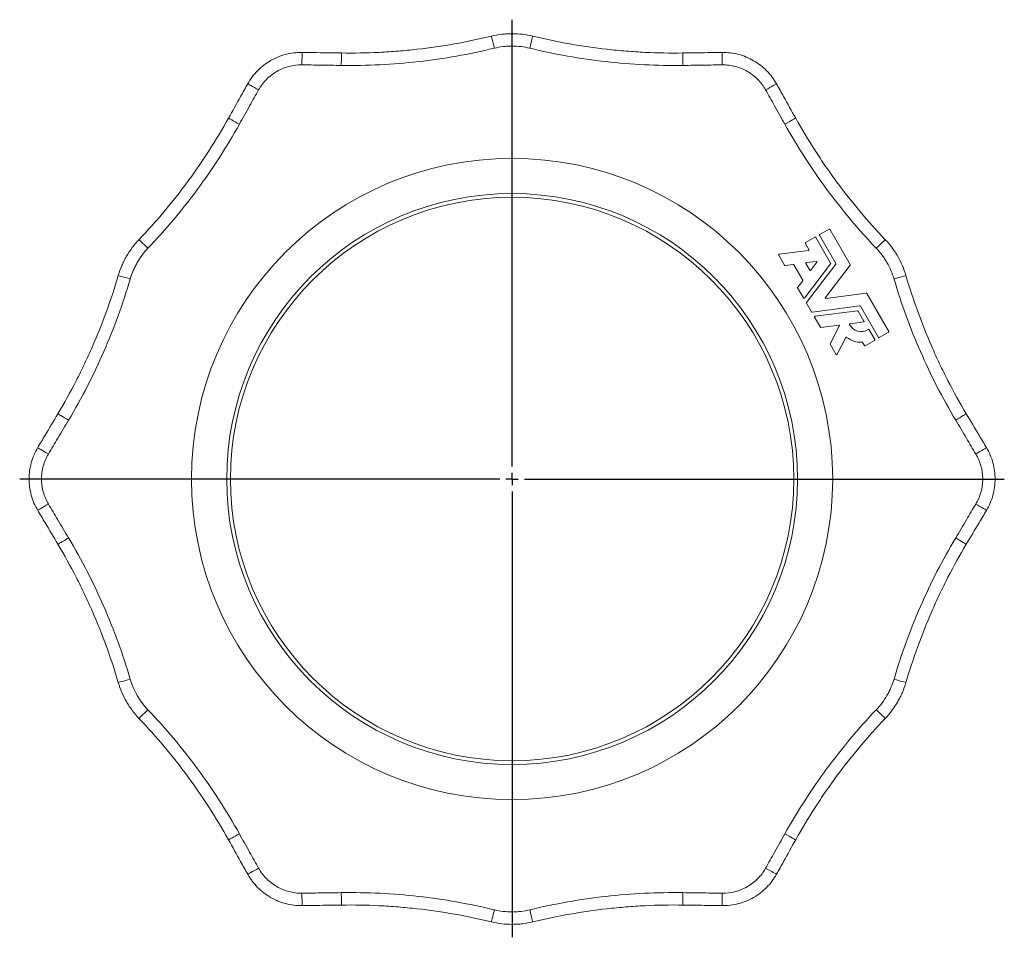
# Model space of a CAD drawing. Header units: millimetres. Extents: x 75 to 821, y -135 to 697.
# Tile 8 of 8: x 425 to 821, y 327 to 697. Entities that reach past the tile are written whole.
import ezdxf

# ---------------------------------------------------------------- set-up
doc = ezdxf.new("R2010")
doc.units = ezdxf.units.MM
doc.layers.add('FORMAT', color=7, linetype='Continuous')

# ---------------------------------------------------------------- blocks, each defined once
blk = doc.blocks.new('SW_CENTERMARKSYMBOL_0')
at = {"layer": 'FORMAT', "color": 0}
for p, q in [((0, 5), (0, 185.05)), ((-5, 0), (-198.41, 0)), ((0, 0), (-2.5, 0)), ((0, 0), (0, 2.5)), ((0, 0), (0, -2.5)), ((0, 0), (2.5, 0)), ((5, 0), (198.32, 0)), ((0, -5), (0, -184.62))]:
    blk.add_line(p, q, dxfattribs=at)

msp = doc.modelspace()

# ---------------------------------------------------------------- linework, layer by layer
at = {"color": 7, "linetype": 'Continuous', "lineweight": 15}
for p, q in [((750.69, 612.64), (746.95, 610.48)), ((759.22, 598.35), (751.02, 612.55)), ((745, 609.36), (741.26, 607.2)), ((751.33, 598.87), (745.33, 609.27)), ((746.86, 610.15), (753.46, 598.73)), ((742.4, 604.07), (730.59, 602.51)), ((741.17, 606.87), (742.58, 604.43)), ((730.42, 602.16), (732.75, 598.11)), ((745.55, 599.64), (741.56, 599.12)), ((743.32, 596.07), (745.77, 599.26)), ((732.99, 597.99), (736.28, 598.42)), ((736.52, 598.3), (740.1, 592.11)), ((740.78, 584.87), (751.31, 598.6)), ((741.39, 598.76), (742.92, 596.09)), ((753.44, 598.46), (741.62, 583.05)), ((749.23, 585.09), (759.2, 598.08)), ((740.08, 591.84), (738.06, 589.21)), ((738.04, 588.95), (740.38, 584.9)), ((765.69, 586.84), (749.45, 584.7)), ((774.78, 571.4), (765.93, 586.72)), ((741.6, 582.79), (743.64, 579.25)), ((743.88, 579.13), (763.14, 581.66)), ((762.2, 579.75), (745.04, 577.5)), ((764.77, 575.59), (762.44, 579.64)), ((763.38, 581.55), (770.62, 569)), ((744.86, 577.14), (747.2, 573.09)), ((747.44, 572.97), (754.6, 573.91)), ((754.84, 573.56), (751.15, 566.47)), ((759.17, 574.51), (764.6, 575.23)), ((769.09, 568.11), (766.81, 572.07)), ((753.91, 562.2), (757.42, 568.95)), ((765.26, 565.63), (769, 567.79)), ((770.95, 568.91), (774.69, 571.07)), ((751.15, 566.24), (753.49, 562.19)), ((764.24, 566.91), (764.93, 565.71))]:
    msp.add_line(p, q, dxfattribs=at)
at = {"color": 8, "linetype": 'Continuous', "lineweight": 0, "flags": 128}
for points in [[(615.84, 685.51), (615.61, 686.46), (615.39, 687.37), (615.18, 688.22), (615.01, 688.96), (614.86, 689.56), (614.75, 690.01), (614.69, 690.28), (614.66, 690.36)], [(631.32, 690.36), (631.3, 690.28), (631.23, 690.01), (631.13, 689.56), (630.98, 688.96), (630.8, 688.22), (630.6, 687.37), (630.37, 686.46), (630.14, 685.51)], [(538.36, 683.8), (538.36, 683.71), (538.36, 683.43), (538.35, 682.97), (538.35, 682.35), (538.34, 681.59), (538.32, 680.73), (538.31, 679.78), (538.3, 678.8)], [(707.69, 678.8), (707.67, 679.78), (707.66, 680.73), (707.65, 681.59), (707.64, 682.35), (707.63, 682.97), (707.62, 683.43), (707.62, 683.71), (707.62, 683.8)], [(520.84, 668.72), (519.99, 669.2), (519.16, 669.66), (518.41, 670.09), (517.74, 670.46), (517.2, 670.76), (516.8, 670.99), (516.56, 671.12), (516.48, 671.17)], [(729.51, 671.17), (729.43, 671.12), (729.19, 670.99), (728.78, 670.76), (728.24, 670.46), (727.58, 670.09), (726.82, 669.66), (726, 669.2), (725.14, 668.72)], [(472.64, 608.37), (472.71, 608.31), (472.91, 608.12), (473.24, 607.8), (473.69, 607.37), (474.24, 606.85), (474.87, 606.25), (475.55, 605.6), (476.26, 604.92)], [(769.72, 604.92), (770.43, 605.6), (771.11, 606.25), (771.74, 606.85), (772.29, 607.37), (772.74, 607.8), (773.07, 608.12), (773.28, 608.31), (773.34, 608.37)], [(469.11, 592.53), (468.17, 592.81), (467.27, 593.08), (466.43, 593.32), (465.71, 593.54), (465.11, 593.71), (464.67, 593.84), (464.4, 593.92), (464.32, 593.95)], [(781.67, 593.95), (781.58, 593.92), (781.32, 593.84), (780.87, 593.71), (780.28, 593.54), (779.55, 593.32), (778.72, 593.08), (777.81, 592.81), (776.87, 592.53)], [(431.85, 524.59), (431.93, 524.54), (432.17, 524.4), (432.56, 524.16), (433.1, 523.84), (433.75, 523.46), (434.49, 523.01), (435.3, 522.53), (436.15, 522.03)], [(809.84, 522.03), (810.68, 522.53), (811.49, 523.01), (812.24, 523.46), (812.89, 523.84), (813.42, 524.16), (813.82, 524.4), (814.06, 524.54), (814.13, 524.59)], [(436.15, 501.87), (435.3, 501.37), (434.49, 500.89), (433.75, 500.44), (433.1, 500.05), (432.56, 499.74), (432.17, 499.5), (431.93, 499.36), (431.85, 499.31)], [(814.13, 499.31), (814.06, 499.36), (813.82, 499.5), (813.42, 499.74), (812.89, 500.05), (812.24, 500.44), (811.49, 500.89), (810.68, 501.37), (809.84, 501.87)], [(464.32, 429.95), (464.4, 429.98), (464.67, 430.06), (465.11, 430.19), (465.71, 430.36), (466.43, 430.58), (467.27, 430.82), (468.17, 431.09), (469.11, 431.37)], [(776.87, 431.37), (777.81, 431.09), (778.72, 430.82), (779.55, 430.58), (780.28, 430.36), (780.87, 430.19), (781.32, 430.06), (781.58, 429.98), (781.67, 429.95)], [(476.26, 418.98), (475.55, 418.3), (474.87, 417.65), (474.24, 417.05), (473.69, 416.53), (473.24, 416.1), (472.91, 415.78), (472.71, 415.59), (472.64, 415.53)], [(773.34, 415.53), (773.28, 415.59), (773.07, 415.78), (772.74, 416.1), (772.29, 416.53), (771.74, 417.05), (771.11, 417.65), (770.43, 418.3), (769.72, 418.98)], [(516.48, 352.73), (516.56, 352.78), (516.8, 352.91), (517.2, 353.14), (517.74, 353.44), (518.41, 353.81), (519.16, 354.24), (519.99, 354.7), (520.84, 355.18)], [(725.14, 355.18), (726, 354.7), (726.82, 354.24), (727.58, 353.81), (728.24, 353.44), (728.78, 353.14), (729.19, 352.91), (729.43, 352.78), (729.51, 352.73)], [(538.3, 345.1), (538.31, 344.12), (538.32, 343.17), (538.34, 342.31), (538.35, 341.55), (538.35, 340.93), (538.36, 340.47), (538.36, 340.19), (538.36, 340.1)], [(707.62, 340.1), (707.62, 340.19), (707.62, 340.47), (707.63, 340.93), (707.64, 341.55), (707.65, 342.31), (707.66, 343.17), (707.67, 344.12), (707.69, 345.1)], [(614.66, 333.53), (614.69, 333.62), (614.75, 333.89), (614.86, 334.34), (615.01, 334.94), (615.18, 335.68), (615.39, 336.52), (615.61, 337.44), (615.84, 338.39)], [(630.14, 338.39), (630.37, 337.44), (630.6, 336.52), (630.8, 335.68), (630.98, 334.94), (631.13, 334.34), (631.23, 333.89), (631.3, 333.62), (631.32, 333.53)]]:
    msp.add_lwpolyline(points, dxfattribs=at)
at = {"color": 7, "linetype": 'Continuous', "lineweight": 15, "flags": 128}
for points in [[(554.23, 683.58), (554.23, 683.49), (554.23, 683.22), (554.22, 682.76), (554.21, 682.13), (554.2, 681.37), (554.19, 680.51), (554.18, 679.56), (554.16, 678.58)], [(691.75, 683.58), (691.75, 683.49), (691.76, 683.22), (691.76, 682.76), (691.77, 682.13), (691.78, 681.37), (691.79, 680.51), (691.81, 679.56), (691.82, 678.58)], [(508.73, 657.31), (508.81, 657.27), (509.05, 657.13), (509.45, 656.91), (510, 656.61), (510.66, 656.24), (511.42, 655.81), (512.24, 655.35), (513.1, 654.87)], [(737.25, 657.31), (737.17, 657.27), (736.93, 657.13), (736.53, 656.91), (735.99, 656.61), (735.32, 656.24), (734.57, 655.81), (733.74, 655.35), (732.89, 654.87)], [(439.97, 538.22), (440.05, 538.17), (440.29, 538.03), (440.68, 537.8), (441.22, 537.48), (441.87, 537.09), (442.62, 536.64), (443.43, 536.16), (444.27, 535.66)], [(806.01, 538.22), (805.93, 538.17), (805.69, 538.03), (805.3, 537.8), (804.77, 537.48), (804.11, 537.09), (803.37, 536.64), (802.56, 536.16), (801.72, 535.66)], [(439.97, 485.68), (440.05, 485.72), (440.29, 485.87), (440.68, 486.1), (441.22, 486.42), (441.87, 486.81), (442.62, 487.25), (443.43, 487.74), (444.27, 488.24)], [(806.01, 485.68), (805.93, 485.72), (805.69, 485.87), (805.3, 486.1), (804.77, 486.42), (804.11, 486.81), (803.37, 487.25), (802.56, 487.74), (801.72, 488.24)], [(508.73, 366.59), (508.81, 366.63), (509.05, 366.77), (509.45, 366.99), (510, 367.29), (510.66, 367.66), (511.42, 368.09), (512.24, 368.55), (513.1, 369.03)], [(737.25, 366.59), (737.17, 366.63), (736.93, 366.77), (736.53, 366.99), (735.99, 367.29), (735.32, 367.66), (734.57, 368.09), (733.74, 368.55), (732.89, 369.03)], [(554.23, 340.32), (554.23, 340.4), (554.23, 340.68), (554.22, 341.14), (554.21, 341.76), (554.2, 342.52), (554.19, 343.39), (554.18, 344.33), (554.16, 345.32)], [(691.75, 340.32), (691.75, 340.4), (691.76, 340.68), (691.76, 341.14), (691.77, 341.76), (691.78, 342.52), (691.79, 343.39), (691.81, 344.33), (691.82, 345.32)]]:
    msp.add_lwpolyline(points, dxfattribs=at)
at = {"color": 7, "linetype": 'Continuous', "lineweight": 15}
for radius in [129.17, 115, 113.5]:
    msp.add_circle((622.99, 511.95), radius, dxfattribs=at)
for centre, radius, start, end in [((750.81, 612.43), 0.24, 30, 120), ((741.38, 606.99), 0.24, 120, 210), ((745.12, 609.15), 0.24, 30, 120), ((747.07, 610.27), 0.24, 120, 210), ((742.37, 604.31), 0.24, 277.5, 30), ((730.62, 602.28), 0.24, 97.5, 210), ((741.59, 598.88), 0.24, 97.5, 210), ((745.58, 599.4), 0.24, 322.5, 97.5), ((732.96, 598.23), 0.24, 210, 277.5), ((736.31, 598.18), 0.24, 30, 97.5), ((743.13, 596.21), 0.24, 210, 322.5), ((751.12, 598.75), 0.24, 322.5, 30), ((753.25, 598.61), 0.24, 322.5, 30), ((759.01, 598.23), 0.24, 322.5, 30), ((739.89, 591.99), 0.24, 322.5, 30), ((738.25, 589.07), 0.24, 142.5, 210), ((740.59, 585.02), 0.24, 210, 322.5), ((749.42, 584.94), 0.24, 142.5, 277.5), ((765.72, 586.6), 0.24, 30, 97.5), ((741.81, 582.91), 0.24, 142.5, 210), ((743.85, 579.37), 0.24, 210, 277.5), ((762.23, 579.52), 0.24, 30, 97.5), ((763.17, 581.43), 0.24, 30, 97.5), ((745.07, 577.26), 0.24, 97.5, 210), ((764.57, 575.47), 0.24, 277.5, 30), ((747.41, 573.21), 0.24, 210, 277.5), ((754.63, 573.67), 0.24, 332.5, 97.5), ((759.2, 574.28), 0.24, 97.5, 207.7158), ((763.66, 576.62), 5.28, 207.7158, 302.1429), ((766.6, 571.95), 0.24, 30, 122.1429), ((774.57, 571.28), 0.24, 300, 30), ((757.64, 568.84), 0.24, 52.2564, 152.5), ((763.66, 576.62), 9.6, 232.2564, 272.1713), ((768.88, 567.99), 0.24, 300, 30), ((770.83, 569.12), 0.24, 210, 300), ((751.36, 566.36), 0.24, 152.5, 210), ((764.03, 566.79), 0.24, 30, 92.1713), ((765.14, 565.83), 0.24, 210, 300), ((753.7, 562.31), 0.24, 210, 332.5)]:
    msp.add_arc(centre, radius, start, end, dxfattribs=at)
for points, knots in [([(614.66, 690.36), (609.73, 689.17), (604.75, 688.13), (594.74, 686.36), (589.71, 685.64), (582.14, 684.79), (579.61, 684.54), (574.55, 684.14), (572.01, 683.97), (564.4, 683.6), (559.32, 683.51), (554.23, 683.58)], [0, 0, 0, 0, 0.25, 0.25, 0.5, 0.5, 0.625, 0.625, 0.75, 0.75, 1, 1, 1, 1]), ([(631.32, 690.36), (628.58, 691.03), (625.81, 691.36), (622.32, 691.36), (621.63, 691.34), (620.23, 691.26), (619.52, 691.19), (617.42, 690.95), (616.04, 690.7), (614.66, 690.36)], [0, 0, 0, 0, 0.5, 0.5, 0.625, 0.625, 0.75, 0.75, 1, 1, 1, 1]), ([(631.32, 690.36), (636.26, 689.17), (641.24, 688.13), (651.24, 686.36), (656.27, 685.64), (663.85, 684.79), (666.38, 684.54), (671.44, 684.14), (673.98, 683.97), (681.59, 683.6), (686.67, 683.51), (691.75, 683.58)], [0, 0, 0, 0, 0.25, 0.25, 0.5, 0.5, 0.625, 0.625, 0.75, 0.75, 1, 1, 1, 1]), ([(538.36, 683.8), (537.25, 683.82), (536.15, 683.76), (533.96, 683.49), (532.88, 683.29), (530.74, 682.73), (529.68, 682.37), (527.63, 681.53), (526.64, 681.05), (524.74, 679.95), (523.82, 679.34), (522.06, 677.97), (521.23, 677.24), (519.68, 675.67), (518.96, 674.84), (517.63, 673.08), (517.02, 672.14), (516.48, 671.17)], [0, 0, 0, 0, 0.125, 0.125, 0.25, 0.25, 0.375, 0.375, 0.5, 0.5, 0.625, 0.625, 0.75, 0.75, 0.875, 0.875, 1, 1, 1, 1]), ([(554.23, 683.58), (550.9, 683.63), (547.57, 683.68), (544.23, 683.72), (542.28, 683.75), (540.32, 683.77), (538.36, 683.8)], [0, 0, 0, 0, 0.01, 0.01, 0.01, 0.01587072, 0.01587072, 0.01587072, 0.01587072]), ([(691.75, 683.58), (695.08, 683.63), (698.42, 683.68), (701.75, 683.72), (703.71, 683.75), (705.66, 683.77), (707.62, 683.8)], [0, 0, 0, 0, 0.01, 0.01, 0.01, 0.01587072, 0.01587072, 0.01587072, 0.01587072]), ([(729.51, 671.17), (728.96, 672.14), (728.36, 673.06), (727.04, 674.82), (726.32, 675.66), (724.77, 677.23), (723.93, 677.97), (722.18, 679.33), (721.26, 679.94), (719.36, 681.04), (718.37, 681.53), (716.31, 682.37), (715.26, 682.72), (713.13, 683.28), (712.05, 683.49), (709.85, 683.76), (708.74, 683.82), (707.62, 683.8)], [0, 0, 0, 0, 0.125, 0.125, 0.25, 0.25, 0.375, 0.375, 0.5, 0.5, 0.625, 0.625, 0.75, 0.75, 0.875, 0.875, 1, 1, 1, 1]), ([(508.73, 657.31), (510.36, 660.22), (511.98, 663.13), (513.61, 666.04), (514.57, 667.75), (515.52, 669.46), (516.48, 671.17)], [0, 0, 0, 0, 0.01, 0.01, 0.01, 0.01587072, 0.01587072, 0.01587072, 0.01587072]), ([(737.25, 657.31), (735.63, 660.22), (734, 663.13), (732.37, 666.04), (731.42, 667.75), (730.46, 669.46), (729.51, 671.17)], [0, 0, 0, 0, 0.01, 0.01, 0.01, 0.01587072, 0.01587072, 0.01587072, 0.01587072]), ([(472.64, 608.37), (476.15, 612.05), (479.54, 615.84), (486.07, 623.62), (489.21, 627.62), (493.74, 633.75), (495.21, 635.82), (498.1, 640), (499.51, 642.11), (503.64, 648.52), (506.25, 652.88), (508.73, 657.31)], [0, 0, 0, 0, 0.25, 0.25, 0.5, 0.5, 0.625, 0.625, 0.75, 0.75, 1, 1, 1, 1]), ([(773.34, 608.37), (769.84, 612.05), (766.45, 615.84), (759.92, 623.62), (756.77, 627.62), (752.25, 633.75), (750.77, 635.82), (747.89, 640), (746.48, 642.11), (742.35, 648.52), (739.73, 652.88), (737.25, 657.31)], [0, 0, 0, 0, 0.25, 0.25, 0.5, 0.5, 0.625, 0.625, 0.75, 0.75, 1, 1, 1, 1]), ([(472.64, 608.37), (470.7, 606.33), (469.03, 604.09), (467.28, 601.08), (466.95, 600.46), (466.32, 599.21), (466.03, 598.57), (465.19, 596.62), (464.71, 595.3), (464.32, 593.95)], [0, 0, 0, 0, 0.5, 0.5, 0.625, 0.625, 0.75, 0.75, 1, 1, 1, 1]), ([(781.67, 593.95), (780.87, 596.65), (779.77, 599.21), (778.03, 602.23), (777.66, 602.83), (776.89, 604), (776.49, 604.58), (775.22, 606.27), (774.31, 607.35), (773.34, 608.37)], [0, 0, 0, 0, 0.5, 0.5, 0.625, 0.625, 0.75, 0.75, 1, 1, 1, 1]), ([(464.32, 593.95), (462.88, 589.07), (461.29, 584.24), (457.82, 574.69), (455.93, 569.97), (452.88, 562.99), (451.83, 560.68), (449.65, 556.09), (448.52, 553.81), (445.04, 547.03), (442.58, 542.59), (439.97, 538.22)], [0, 0, 0, 0, 0.25, 0.25, 0.5, 0.5, 0.625, 0.625, 0.75, 0.75, 1, 1, 1, 1]), ([(781.67, 593.95), (783.1, 589.07), (784.69, 584.24), (788.16, 574.69), (790.05, 569.97), (793.1, 562.99), (794.16, 560.68), (796.33, 556.09), (797.46, 553.81), (800.94, 547.03), (803.41, 542.59), (806.01, 538.22)], [0, 0, 0, 0, 0.25, 0.25, 0.5, 0.5, 0.625, 0.625, 0.75, 0.75, 1, 1, 1, 1]), ([(439.97, 538.22), (438.27, 535.36), (436.56, 532.49), (434.85, 529.63), (433.85, 527.95), (432.85, 526.27), (431.85, 524.59)], [0, 0, 0, 0, 0.01, 0.01, 0.01, 0.01587072, 0.01587072, 0.01587072, 0.01587072]), ([(806.01, 538.22), (807.72, 535.36), (809.42, 532.49), (811.13, 529.63), (812.13, 527.95), (813.13, 526.27), (814.13, 524.59)], [0, 0, 0, 0, 0.01, 0.01, 0.01, 0.01587072, 0.01587072, 0.01587072, 0.01587072]), ([(431.85, 524.59), (431.28, 523.63), (430.78, 522.64), (429.92, 520.62), (429.56, 519.58), (428.97, 517.45), (428.74, 516.35), (428.45, 514.16), (428.37, 513.06), (428.37, 510.86), (428.45, 509.76), (428.74, 507.55), (428.97, 506.46), (429.55, 504.34), (429.91, 503.3), (430.77, 501.27), (431.28, 500.27), (431.85, 499.31)], [0, 0, 0, 0, 0.125, 0.125, 0.25, 0.25, 0.375, 0.375, 0.5, 0.5, 0.625, 0.625, 0.75, 0.75, 0.875, 0.875, 1, 1, 1, 1]), ([(814.13, 499.31), (814.7, 500.27), (815.2, 501.26), (816.07, 503.28), (816.43, 504.32), (817.02, 506.45), (817.24, 507.55), (817.54, 509.74), (817.61, 510.84), (817.61, 513.04), (817.54, 514.14), (817.24, 516.35), (817.02, 517.44), (816.44, 519.56), (816.07, 520.6), (815.21, 522.63), (814.7, 523.63), (814.13, 524.59)], [0, 0, 0, 0, 0.125, 0.125, 0.25, 0.25, 0.375, 0.375, 0.5, 0.5, 0.625, 0.625, 0.75, 0.75, 0.875, 0.875, 1, 1, 1, 1]), ([(439.97, 485.68), (438.27, 488.54), (436.56, 491.41), (434.85, 494.27), (433.85, 495.95), (432.85, 497.63), (431.85, 499.31)], [0, 0, 0, 0, 0.01, 0.01, 0.01, 0.01587072, 0.01587072, 0.01587072, 0.01587072]), ([(806.01, 485.68), (807.72, 488.54), (809.42, 491.41), (811.13, 494.27), (812.13, 495.95), (813.13, 497.63), (814.13, 499.31)], [0, 0, 0, 0, 0.01, 0.01, 0.01, 0.01587072, 0.01587072, 0.01587072, 0.01587072]), ([(464.32, 429.95), (462.88, 434.83), (461.29, 439.66), (457.82, 449.21), (455.93, 453.93), (452.88, 460.91), (451.83, 463.22), (449.65, 467.81), (448.52, 470.09), (445.04, 476.87), (442.58, 481.31), (439.97, 485.68)], [0, 0, 0, 0, 0.25, 0.25, 0.5, 0.5, 0.625, 0.625, 0.75, 0.75, 1, 1, 1, 1]), ([(781.67, 429.95), (783.1, 434.83), (784.69, 439.66), (788.16, 449.21), (790.05, 453.93), (793.1, 460.91), (794.16, 463.22), (796.33, 467.81), (797.46, 470.09), (800.94, 476.87), (803.41, 481.31), (806.01, 485.68)], [0, 0, 0, 0, 0.25, 0.25, 0.5, 0.5, 0.625, 0.625, 0.75, 0.75, 1, 1, 1, 1]), ([(464.32, 429.95), (465.11, 427.25), (466.21, 424.69), (467.95, 421.67), (468.32, 421.07), (469.09, 419.9), (469.5, 419.32), (470.76, 417.63), (471.67, 416.55), (472.64, 415.53)], [0, 0, 0, 0, 0.5, 0.5, 0.625, 0.625, 0.75, 0.75, 1, 1, 1, 1]), ([(773.34, 415.53), (775.29, 417.57), (776.95, 419.81), (778.7, 422.82), (779.03, 423.44), (779.66, 424.69), (779.96, 425.33), (780.79, 427.28), (781.27, 428.6), (781.67, 429.95)], [0, 0, 0, 0, 0.5, 0.5, 0.625, 0.625, 0.75, 0.75, 1, 1, 1, 1]), ([(472.64, 415.53), (476.15, 411.85), (479.54, 408.06), (486.07, 400.28), (489.21, 396.28), (493.74, 390.15), (495.21, 388.08), (498.1, 383.9), (499.51, 381.78), (503.64, 375.38), (506.25, 371.02), (508.73, 366.59)], [0, 0, 0, 0, 0.25, 0.25, 0.5, 0.5, 0.625, 0.625, 0.75, 0.75, 1, 1, 1, 1]), ([(773.34, 415.53), (769.84, 411.85), (766.45, 408.06), (759.92, 400.28), (756.77, 396.28), (752.25, 390.15), (750.77, 388.08), (747.89, 383.9), (746.48, 381.78), (742.35, 375.38), (739.73, 371.02), (737.25, 366.59)], [0, 0, 0, 0, 0.25, 0.25, 0.5, 0.5, 0.625, 0.625, 0.75, 0.75, 1, 1, 1, 1]), ([(508.73, 366.59), (510.36, 363.68), (511.98, 360.77), (513.61, 357.86), (514.57, 356.15), (515.52, 354.44), (516.48, 352.73)], [0, 0, 0, 0, 0.01, 0.01, 0.01, 0.01587072, 0.01587072, 0.01587072, 0.01587072]), ([(737.25, 366.59), (735.63, 363.68), (734, 360.77), (732.37, 357.86), (731.42, 356.15), (730.46, 354.44), (729.51, 352.73)], [0, 0, 0, 0, 0.01, 0.01, 0.01, 0.01587072, 0.01587072, 0.01587072, 0.01587072]), ([(516.48, 352.73), (517.02, 351.76), (517.63, 350.84), (518.95, 349.08), (519.67, 348.24), (521.22, 346.67), (522.06, 345.92), (523.81, 344.57), (524.72, 343.96), (526.63, 342.86), (527.62, 342.37), (529.68, 341.52), (530.73, 341.17), (532.86, 340.62), (533.94, 340.41), (536.13, 340.14), (537.25, 340.08), (538.36, 340.1)], [0, 0, 0, 0, 0.125, 0.125, 0.25, 0.25, 0.375, 0.375, 0.5, 0.5, 0.625, 0.625, 0.75, 0.75, 0.875, 0.875, 1, 1, 1, 1]), ([(707.62, 340.1), (708.74, 340.08), (709.84, 340.14), (712.02, 340.41), (713.1, 340.61), (715.24, 341.17), (716.31, 341.53), (718.35, 342.36), (719.34, 342.85), (721.25, 343.95), (722.16, 344.56), (723.93, 345.93), (724.76, 346.66), (726.3, 348.23), (727.02, 349.06), (728.35, 350.82), (728.96, 351.76), (729.51, 352.73)], [0, 0, 0, 0, 0.125, 0.125, 0.25, 0.25, 0.375, 0.375, 0.5, 0.5, 0.625, 0.625, 0.75, 0.75, 0.875, 0.875, 1, 1, 1, 1]), ([(554.23, 340.32), (550.9, 340.27), (547.57, 340.22), (544.23, 340.18), (542.28, 340.15), (540.32, 340.12), (538.36, 340.1)], [0, 0, 0, 0, 0.01, 0.01, 0.01, 0.01587072, 0.01587072, 0.01587072, 0.01587072]), ([(614.66, 333.53), (609.73, 334.73), (604.75, 335.77), (594.74, 337.53), (589.71, 338.26), (582.14, 339.11), (579.61, 339.35), (574.55, 339.76), (572.01, 339.93), (564.4, 340.3), (559.32, 340.39), (554.23, 340.32)], [0, 0, 0, 0, 0.25, 0.25, 0.5, 0.5, 0.625, 0.625, 0.75, 0.75, 1, 1, 1, 1]), ([(631.32, 333.53), (636.26, 334.73), (641.24, 335.77), (651.24, 337.53), (656.27, 338.26), (663.85, 339.11), (666.38, 339.35), (671.44, 339.76), (673.98, 339.93), (681.59, 340.3), (686.67, 340.39), (691.75, 340.32)], [0, 0, 0, 0, 0.25, 0.25, 0.5, 0.5, 0.625, 0.625, 0.75, 0.75, 1, 1, 1, 1]), ([(691.75, 340.32), (695.08, 340.27), (698.42, 340.22), (701.75, 340.18), (703.71, 340.15), (705.66, 340.12), (707.62, 340.1)], [0, 0, 0, 0, 0.01, 0.01, 0.01, 0.01587072, 0.01587072, 0.01587072, 0.01587072]), ([(614.66, 333.53), (617.41, 332.87), (620.17, 332.54), (623.66, 332.54), (624.36, 332.56), (625.76, 332.64), (626.46, 332.7), (628.56, 332.95), (629.95, 333.2), (631.32, 333.53)], [0, 0, 0, 0, 0.5, 0.5, 0.625, 0.625, 0.75, 0.75, 1, 1, 1, 1])]:
    msp.add_open_spline(points, degree=3, knots=knots, dxfattribs=at)
at = {"color": 8, "linetype": 'Continuous', "lineweight": 0}
for points, knots in [([(615.84, 685.51), (617.02, 685.79), (618.21, 686), (620.01, 686.22), (620.62, 686.27), (621.82, 686.34), (622.42, 686.36), (625.41, 686.36), (627.79, 686.08), (630.14, 685.51)], [0, 0, 0, 0, 0.25, 0.25, 0.375, 0.375, 0.5, 0.5, 1, 1, 1, 1]), ([(554.16, 678.58), (559.35, 678.51), (564.54, 678.6), (574.9, 679.11), (580.07, 679.52), (590.37, 680.68), (595.51, 681.42), (605.72, 683.22), (610.8, 684.29), (615.84, 685.51)], [0, 0, 0, 0, 0.25, 0.25, 0.5, 0.5, 0.75, 0.75, 1, 1, 1, 1]), ([(691.82, 678.58), (686.63, 678.51), (681.45, 678.6), (671.09, 679.11), (665.91, 679.52), (655.61, 680.68), (650.47, 681.42), (640.26, 683.22), (635.18, 684.29), (630.14, 685.51)], [0, 0, 0, 0, 0.25, 0.25, 0.5, 0.5, 0.75, 0.75, 1, 1, 1, 1]), ([(520.84, 668.72), (521.28, 669.5), (521.76, 670.25), (522.82, 671.65), (523.4, 672.32), (524.63, 673.57), (525.29, 674.15), (526.7, 675.24), (527.43, 675.73), (528.95, 676.61), (529.74, 676.99), (531.37, 677.66), (532.22, 677.95), (534.78, 678.61), (536.52, 678.83), (538.3, 678.8)], [0, 0, 0, 0, 0.125, 0.125, 0.25, 0.25, 0.375, 0.375, 0.5, 0.5, 0.625, 0.625, 0.75, 0.75, 1, 1, 1, 1]), ([(538.3, 678.8), (540.76, 678.77), (543.23, 678.74), (545.7, 678.7), (548.52, 678.66), (551.34, 678.62), (554.16, 678.58)], [0.01172815, 0.01172815, 0.01172815, 0.01172815, 0.01912773, 0.01912773, 0.01912773, 0.02759586, 0.02759586, 0.02759586, 0.02759586]), ([(707.69, 678.8), (705.22, 678.77), (702.75, 678.74), (700.29, 678.7), (697.47, 678.66), (694.64, 678.62), (691.82, 678.58)], [0.01172815, 0.01172815, 0.01172815, 0.01172815, 0.01912773, 0.01912773, 0.01912773, 0.02759586, 0.02759586, 0.02759586, 0.02759586]), ([(707.69, 678.8), (708.58, 678.81), (709.47, 678.77), (711.22, 678.55), (712.08, 678.39), (713.78, 677.94), (714.61, 677.66), (716.26, 676.99), (717.05, 676.6), (718.57, 675.72), (719.3, 675.23), (720.69, 674.15), (721.36, 673.56), (723.22, 671.68), (724.27, 670.28), (725.14, 668.72)], [0, 0, 0, 0, 0.125, 0.125, 0.25, 0.25, 0.375, 0.375, 0.5, 0.5, 0.625, 0.625, 0.75, 0.75, 1, 1, 1, 1]), ([(520.84, 668.72), (519.64, 666.57), (518.43, 664.42), (517.23, 662.27), (515.85, 659.8), (514.47, 657.34), (513.1, 654.87)], [0.01172815, 0.01172815, 0.01172815, 0.01172815, 0.01912773, 0.01912773, 0.01912773, 0.02759586, 0.02759586, 0.02759586, 0.02759586]), ([(725.14, 668.72), (726.35, 666.57), (727.55, 664.42), (728.76, 662.27), (730.13, 659.8), (731.51, 657.34), (732.89, 654.87)], [0.01172815, 0.01172815, 0.01172815, 0.01172815, 0.01912773, 0.01912773, 0.01912773, 0.02759586, 0.02759586, 0.02759586, 0.02759586]), ([(513.1, 654.87), (510.57, 650.35), (507.89, 645.9), (502.27, 637.18), (499.33, 632.91), (493.18, 624.56), (489.97, 620.49), (483.3, 612.54), (479.84, 608.68), (476.26, 604.92)], [0, 0, 0, 0, 0.25, 0.25, 0.5, 0.5, 0.75, 0.75, 1, 1, 1, 1]), ([(732.89, 654.87), (735.42, 650.35), (738.09, 645.9), (743.71, 637.18), (746.66, 632.91), (752.81, 624.56), (756.02, 620.49), (762.68, 612.54), (766.14, 608.68), (769.72, 604.92)], [0, 0, 0, 0, 0.25, 0.25, 0.5, 0.5, 0.75, 0.75, 1, 1, 1, 1]), ([(469.11, 592.53), (469.45, 593.7), (469.86, 594.83), (470.58, 596.5), (470.84, 597.05), (471.38, 598.13), (471.66, 598.66), (473.16, 601.25), (474.59, 603.17), (476.26, 604.92)], [0, 0, 0, 0, 0.25, 0.25, 0.375, 0.375, 0.5, 0.5, 1, 1, 1, 1]), ([(769.72, 604.92), (770.56, 604.04), (771.34, 603.12), (772.42, 601.66), (772.77, 601.17), (773.43, 600.16), (773.75, 599.65), (775.24, 597.06), (776.19, 594.86), (776.87, 592.53)], [0, 0, 0, 0, 0.25, 0.25, 0.375, 0.375, 0.5, 0.5, 1, 1, 1, 1]), ([(444.27, 535.66), (446.93, 540.11), (449.44, 544.65), (454.18, 553.88), (456.41, 558.57), (460.56, 568.07), (462.48, 572.89), (466.03, 582.63), (467.65, 587.56), (469.11, 592.53)], [0, 0, 0, 0, 0.25, 0.25, 0.5, 0.5, 0.75, 0.75, 1, 1, 1, 1]), ([(801.72, 535.66), (799.06, 540.11), (796.54, 544.65), (791.8, 553.88), (789.58, 558.57), (785.43, 568.07), (783.5, 572.89), (779.96, 582.63), (778.34, 587.56), (776.87, 592.53)], [0, 0, 0, 0, 0.25, 0.25, 0.5, 0.5, 0.75, 0.75, 1, 1, 1, 1]), ([(436.15, 522.03), (437.41, 524.15), (438.67, 526.27), (439.93, 528.39), (441.38, 530.81), (442.82, 533.23), (444.27, 535.66)], [0.01172815, 0.01172815, 0.01172815, 0.01172815, 0.01912773, 0.01912773, 0.01912773, 0.02759586, 0.02759586, 0.02759586, 0.02759586]), ([(809.84, 522.03), (808.58, 524.15), (807.31, 526.27), (806.05, 528.39), (804.61, 530.81), (803.16, 533.23), (801.72, 535.66)], [0.01172815, 0.01172815, 0.01172815, 0.01172815, 0.01912773, 0.01912773, 0.01912773, 0.02759586, 0.02759586, 0.02759586, 0.02759586]), ([(436.15, 501.87), (435.69, 502.64), (435.29, 503.43), (434.6, 505.05), (434.31, 505.88), (433.85, 507.57), (433.67, 508.44), (433.43, 510.2), (433.37, 511.08), (433.37, 512.84), (433.43, 513.71), (433.67, 515.46), (433.85, 516.33), (434.55, 518.88), (435.24, 520.5), (436.15, 522.03)], [0, 0, 0, 0, 0.125, 0.125, 0.25, 0.25, 0.375, 0.375, 0.5, 0.5, 0.625, 0.625, 0.75, 0.75, 1, 1, 1, 1]), ([(809.84, 522.03), (810.29, 521.26), (810.7, 520.47), (811.39, 518.85), (811.67, 518.02), (812.14, 516.32), (812.32, 515.46), (812.55, 513.7), (812.61, 512.82), (812.61, 511.06), (812.55, 510.19), (812.32, 508.44), (812.14, 507.56), (811.43, 505.02), (810.75, 503.4), (809.84, 501.87)], [0, 0, 0, 0, 0.125, 0.125, 0.25, 0.25, 0.375, 0.375, 0.5, 0.5, 0.625, 0.625, 0.75, 0.75, 1, 1, 1, 1]), ([(436.15, 501.87), (437.41, 499.75), (438.67, 497.63), (439.93, 495.51), (441.38, 493.09), (442.82, 490.66), (444.27, 488.24)], [0.01172815, 0.01172815, 0.01172815, 0.01172815, 0.01912773, 0.01912773, 0.01912773, 0.02759586, 0.02759586, 0.02759586, 0.02759586]), ([(809.84, 501.87), (808.58, 499.75), (807.31, 497.63), (806.05, 495.51), (804.61, 493.09), (803.16, 490.66), (801.72, 488.24)], [0.01172815, 0.01172815, 0.01172815, 0.01172815, 0.01912773, 0.01912773, 0.01912773, 0.02759586, 0.02759586, 0.02759586, 0.02759586]), ([(444.27, 488.24), (446.93, 483.78), (449.44, 479.25), (454.18, 470.02), (456.41, 465.33), (460.56, 455.83), (462.48, 451.01), (466.03, 441.27), (467.65, 436.34), (469.11, 431.37)], [0, 0, 0, 0, 0.25, 0.25, 0.5, 0.5, 0.75, 0.75, 1, 1, 1, 1]), ([(801.72, 488.24), (799.06, 483.78), (796.54, 479.25), (791.8, 470.02), (789.58, 465.33), (785.43, 455.83), (783.5, 451.01), (779.96, 441.27), (778.34, 436.34), (776.87, 431.37)], [0, 0, 0, 0, 0.25, 0.25, 0.5, 0.5, 0.75, 0.75, 1, 1, 1, 1]), ([(476.26, 418.98), (475.43, 419.86), (474.65, 420.78), (473.56, 422.23), (473.21, 422.73), (472.55, 423.74), (472.24, 424.25), (470.74, 426.84), (469.8, 429.04), (469.11, 431.37)], [0, 0, 0, 0, 0.25, 0.25, 0.375, 0.375, 0.5, 0.5, 1, 1, 1, 1]), ([(776.87, 431.37), (776.53, 430.2), (776.12, 429.06), (775.4, 427.4), (775.15, 426.85), (774.61, 425.77), (774.32, 425.24), (772.82, 422.65), (771.39, 420.73), (769.72, 418.98)], [0, 0, 0, 0, 0.25, 0.25, 0.375, 0.375, 0.5, 0.5, 1, 1, 1, 1]), ([(513.1, 369.03), (510.57, 373.55), (507.89, 378), (502.27, 386.72), (499.33, 390.99), (493.18, 399.33), (489.97, 403.41), (483.3, 411.35), (479.84, 415.22), (476.26, 418.98)], [0, 0, 0, 0, 0.25, 0.25, 0.5, 0.5, 0.75, 0.75, 1, 1, 1, 1]), ([(732.89, 369.03), (735.42, 373.55), (738.09, 378), (743.71, 386.72), (746.66, 390.99), (752.81, 399.33), (756.02, 403.41), (762.68, 411.35), (766.14, 415.22), (769.72, 418.98)], [0, 0, 0, 0, 0.25, 0.25, 0.5, 0.5, 0.75, 0.75, 1, 1, 1, 1]), ([(520.84, 355.18), (519.64, 357.33), (518.43, 359.48), (517.23, 361.63), (515.85, 364.1), (514.47, 366.56), (513.1, 369.03)], [0.01172815, 0.01172815, 0.01172815, 0.01172815, 0.01912773, 0.01912773, 0.01912773, 0.02759586, 0.02759586, 0.02759586, 0.02759586]), ([(725.14, 355.18), (726.35, 357.33), (727.55, 359.48), (728.76, 361.63), (730.13, 364.1), (731.51, 366.56), (732.89, 369.03)], [0.01172815, 0.01172815, 0.01172815, 0.01172815, 0.01912773, 0.01912773, 0.01912773, 0.02759586, 0.02759586, 0.02759586, 0.02759586]), ([(538.3, 345.1), (537.41, 345.09), (536.52, 345.13), (534.77, 345.35), (533.91, 345.51), (532.21, 345.96), (531.37, 346.23), (529.73, 346.91), (528.94, 347.3), (527.42, 348.18), (526.69, 348.67), (525.29, 349.74), (524.62, 350.34), (522.77, 352.22), (521.71, 353.62), (520.84, 355.18)], [0, 0, 0, 0, 0.125, 0.125, 0.25, 0.25, 0.375, 0.375, 0.5, 0.5, 0.625, 0.625, 0.75, 0.75, 1, 1, 1, 1]), ([(725.14, 355.18), (724.71, 354.4), (724.22, 353.65), (723.16, 352.24), (722.59, 351.58), (721.36, 350.33), (720.69, 349.75), (719.29, 348.66), (718.55, 348.17), (717.03, 347.29), (716.25, 346.9), (714.62, 346.24), (713.77, 345.95), (711.21, 345.29), (709.47, 345.07), (707.69, 345.1)], [0, 0, 0, 0, 0.125, 0.125, 0.25, 0.25, 0.375, 0.375, 0.5, 0.5, 0.625, 0.625, 0.75, 0.75, 1, 1, 1, 1]), ([(538.3, 345.1), (540.76, 345.13), (543.23, 345.16), (545.7, 345.2), (548.52, 345.24), (551.34, 345.28), (554.16, 345.32)], [0.01172815, 0.01172815, 0.01172815, 0.01172815, 0.01912773, 0.01912773, 0.01912773, 0.02759586, 0.02759586, 0.02759586, 0.02759586]), ([(554.16, 345.32), (559.35, 345.39), (564.54, 345.3), (574.9, 344.79), (580.07, 344.37), (590.37, 343.22), (595.51, 342.48), (605.72, 340.68), (610.8, 339.61), (615.84, 338.39)], [0, 0, 0, 0, 0.25, 0.25, 0.5, 0.5, 0.75, 0.75, 1, 1, 1, 1]), ([(691.82, 345.32), (686.63, 345.39), (681.45, 345.3), (671.09, 344.79), (665.91, 344.37), (655.61, 343.22), (650.47, 342.48), (640.26, 340.68), (635.18, 339.61), (630.14, 338.39)], [0, 0, 0, 0, 0.25, 0.25, 0.5, 0.5, 0.75, 0.75, 1, 1, 1, 1]), ([(707.69, 345.1), (705.22, 345.13), (702.75, 345.16), (700.29, 345.2), (697.47, 345.24), (694.64, 345.28), (691.82, 345.32)], [0.01172815, 0.01172815, 0.01172815, 0.01172815, 0.01912773, 0.01912773, 0.01912773, 0.02759586, 0.02759586, 0.02759586, 0.02759586]), ([(630.14, 338.39), (628.97, 338.11), (627.78, 337.89), (625.97, 337.68), (625.37, 337.63), (624.17, 337.56), (623.57, 337.54), (620.57, 337.54), (618.2, 337.82), (615.84, 338.39)], [0, 0, 0, 0, 0.25, 0.25, 0.375, 0.375, 0.5, 0.5, 1, 1, 1, 1])]:
    msp.add_open_spline(points, degree=3, knots=knots, dxfattribs=at)

# ---------------------------------------------------------------- block references
at = {"layer": 'FORMAT'}
msp.add_blockref('SW_CENTERMARKSYMBOL_0', (622.99, 511.95), dxfattribs=at)

doc.saveas('drawing.dxf')
